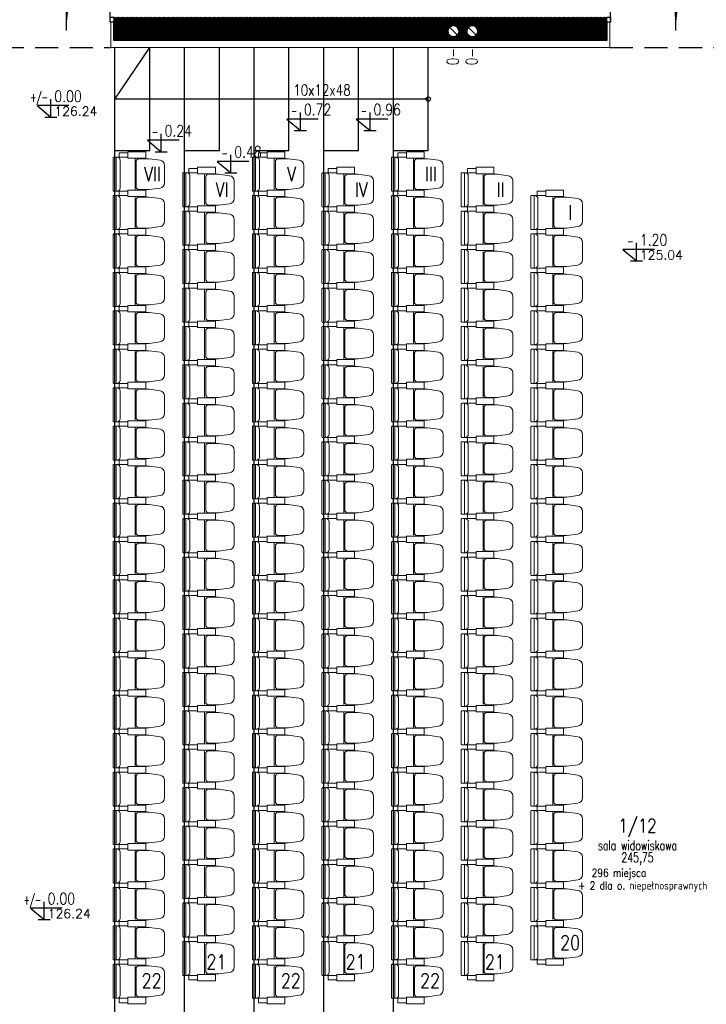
# Model space of a CAD drawing. Header units: inches. Extents: x 27484 to 71626, y -45113 to 39.
# Tile 68 of 256: x 34708 to 35654, y -33900 to -32543. Entities that reach past the tile are written whole.
import ezdxf
from ezdxf.enums import TextEntityAlignment as Align

# ---------------------------------------------------------------- set-up
doc = ezdxf.new("R2010")
doc.units = ezdxf.units.IN
doc.header["$LTSCALE"] = 50
doc.header["$MEASUREMENT"] = 0
doc.linetypes.add('DASHED2', pattern=[9.525, 6.35, -3.175])
for name, color, linetype in [('0-KOTEW-POZ', 7, 'Continuous'), ('A-rdzenie zelbetowe', 6, 'Continuous'), ('B-IWE', 2, 'Continuous'), ('B-IWE-KAN', 7, 'Continuous'), ('KOTEW-POZ-OPIS', 2, 'Continuous'), ('KOTEW-POZ-OPIS1', 7, 'Continuous'), ('OPISY', 7, 'Continuous'), ('R-MET-IWE', 2, 'Continuous'), ('R-MET-POM-OPIS', 7, 'Continuous'), ('R-MET-POM-OPIS-NR', 2, 'Continuous'), ('R-MET-POM-OPIS-POM', 7, 'Continuous'), ('R-MET-POZ', 7, 'Continuous'), ('R-MET-POZ-OPIS', 2, 'Continuous'), ('R-MET-POZ-OPIS1', 7, 'Continuous'), ('rz_wentylacja', 10, 'Continuous'), ('S-DRZ-', 7, 'Continuous'), ('S-DRZ-O', 7, 'Continuous'), ('S-DRZ-SKRZYD', 5, 'Continuous'), ('S-DRZ-WEGAR', 7, 'Continuous')]:
    doc.layers.add(name, color=color, linetype=linetype)
for name, color, linetype, lineweight in [('0-OPISY', 165, 'Continuous', 18), ('_meble', 3, 'Continuous', 5), ('A-PRZERYW', 7, 'DASHED2', 18), ('A-SCIANY', 5, 'Continuous', 18), ('A-WID', 1, 'Continuous', 9), ('A-ść. istn.', 8, 'Continuous', 0), ('mat', 7, 'Continuous', 9), ('rz_zelbet', 200, 'Continuous', 20)]:
    doc.layers.add(name, color=color, linetype=linetype, lineweight=lineweight)
doc.styles.add('MET_POM', font='simplex.shx')
doc.styles.add('MET_POZ', font='SIMPLEX')
doc.styles.add('ROMANS', font='simplex.shx', dxfattribs={"width": 0.8, "height": 15})
doc.styles.get("Standard").update_dxf_attribs({"font": 'romans.shx'})
doc.styles.add('TOM', font='simplex.shx', dxfattribs={"width": 0.8, "height": 50})
pattern_1 = [(45, (31560.1443, -34930.5661), (-0.88388348, 0.88388348), [])]

# ---------------------------------------------------------------- blocks, each defined once
blk = doc.blocks.new('M-POZ10')
at = {"layer": '0-KOTEW-POZ'}
blk.add_line((-0.133, 0), (0.133, 0), dxfattribs=at)
blk.add_lwpolyline([(0.392, 0.253), (-0.3, 0.253), (0, 0), (0, 0.393)], dxfattribs=at)
at = {"layer": 'KOTEW-POZ-OPIS', "style": 'MET_POZ', "width": 0.6}
blk.add_attdef('+/-', text='', height=0.2, dxfattribs=at).set_placement((-0.068, 0.334), align=Align.RIGHT)
at = {"layer": 'KOTEW-POZ-OPIS', "style": 'MET_POZ', "width": 0.8}
blk.add_attdef('H', (0.075, 0.334), '', height=0.25, dxfattribs=at)
at = {"layer": 'KOTEW-POZ-OPIS1', "style": 'MET_POZ', "oblique": 5, "width": 0.8}
blk.add_attdef('TXT', text='', height=0.2, dxfattribs=at).set_placement((0.075, 0.629), align=Align.CENTER)
at = {"layer": 'KOTEW-POZ-OPIS1', "style": 'MET_POZ'}
blk.add_attdef('XH', (0.075, 0.031), '', height=0.2, dxfattribs=at)
blk = doc.blocks.new('KRZESLO 53x71')
at = {"color": 3}
for p, q in [((4.4, 23.5), (8.5, 23.5)), ((4.4, -23.5), (8.5, -23.5))]:
    blk.add_line(p, q, dxfattribs=at)
at = {"color": 1}
blk.add_line((30.2, -21), (30.2, 21), dxfattribs=at)
at = {"color": 3}
for points in [[(20.5, 26.5), (20.5, 29.5), (8.5, 29.5), (8.5, 23.5), (20.5, 23.5), (20.5, 26.5)], [(20.5, -26.5), (20.5, -29.5), (8.5, -29.5), (8.5, -23.5), (20.5, -23.5), (20.5, -26.5)]]:
    blk.add_lwpolyline(points, dxfattribs=at)
for points in [[(32.8, 22), (45, 22), (45, 31), (20.5, 31), (20.5, 22)], [(32.8, -22), (45, -22), (45, -31), (20.5, -31), (20.5, -22)]]:
    blk.add_lwpolyline(points, close=True, dxfattribs=at)
for points in [[(4.4, -23.5), (4.4, 0), (4.4, 23.5), (1, 23.5, 0.414214), (0, 22.5), (0, 0), (0, -22.5, 0.414214), (1, -23.5)], [(71, 0), (71, -12.1, -0.386311), (64.7, -19.3), (49.8, -21.3), (34.1, -21.3), (31.7, -18.9), (31.7, 0), (31.7, 18.9), (34.1, 21.3), (49.8, 21.3), (64.7, 19.3, -0.386311), (71, 12.1)]]:
    blk.add_lwpolyline(points, format="xyb", close=True, dxfattribs=at)
at = {"color": 1}
blk.add_lwpolyline([(4.4, -23.5), (6.5, -23.1, 0.377955), (9.7, -19.5), (9.7, 0), (9.7, 19.5, 0.377955), (6.5, 23.1), (4.4, 23.5)], format="xyb", dxfattribs=at)
blk = doc.blocks.new('A$C788011A3')
at = {"layer": 'S-DRZ-'}
for centre, radius, start, end in [((5, 15.1), 90, 360, 90), ((155, 15.1), 60.1, 90, 180)]:
    blk.add_arc(centre, radius, start, end, dxfattribs=at)
at = {"layer": 'S-DRZ-O'}
blk.add_line((94.9, 0), (94.9, 30.2), dxfattribs=at)
at = {"layer": 'S-DRZ-SKRZYD'}
for p, q in [((5, 15.1), (5, 105.1)), ((155, 15.1), (155, 75.2))]:
    blk.add_line(p, q, dxfattribs=at)
at = {"layer": 'S-DRZ-WEGAR'}
for points in [[(0, 18.6), (5, 18.6), (5, 11.6), (0, 11.6)], [(155, 18.6), (160, 18.6), (160, 11.6), (155, 11.6)]]:
    blk.add_lwpolyline(points, close=True, dxfattribs=at)
blk = doc.blocks.new('MPOM0239')
at = {"layer": 'R-MET-POM-OPIS', "style": 'MET_POM', "width": 0.7}
for tag, p in [('POS', (0, -0.225)), ('ARE', (0, -0.49))]:
    blk.add_attdef(tag, text='', height=0.2, dxfattribs=at).set_placement(p, align=Align.CENTER)
at = {"layer": 'R-MET-POM-OPIS', "style": 'MET_POM', "width": 0.7, "flags": 1}
blk.add_attdef('UNI', (0.246, -0.49), '', height=0.2, dxfattribs=at)
at = {"layer": 'R-MET-POM-OPIS-NR', "style": 'MET_POM', "width": 0.8}
blk.add_attdef('NR', text='', height=0.2, dxfattribs=at).set_placement((-0.003, 0.269), align=Align.CENTER)
at = {"layer": 'R-MET-POM-OPIS-POM', "style": 'MET_POM', "width": 0.7}
blk.add_attdef('POM', text='', height=0.2, dxfattribs=at).set_placement((0, 0.022), align=Align.CENTER)
blk = doc.blocks.new('IWE0W')
at = {"layer": 'B-IWE-KAN'}
blk.add_lwpolyline([(0.854, 0.854, -1), (0.146, 0.146), (0.854, 0.854, 1), (0.146, 0.146)], format="xyb", dxfattribs=at)
blk = doc.blocks.new('IWE0W011')
at = {"layer": 'B-IWE'}
blk.add_lwpolyline([(0, 0), (25, 0), (25, 25), (0, 25), (0, 0)], dxfattribs=at)
at = {"xscale": 15, "yscale": 15, "zscale": 15}
blk.add_blockref('IWE0W', (5, 5), dxfattribs=at)
at = {"layer": 'R-MET-IWE', "width": 0.75}
blk.add_attdef('NR', text='', height=9.5, dxfattribs=at).set_placement((12.5, 37), align=Align.MIDDLE)

msp = doc.modelspace()

# ---------------------------------------------------------------- hatches: boundary and pattern name
at = {"layer": 'A-ść. istn.', "ltscale": 0.1}
h = msp.add_hatch(dxfattribs=at)
h.set_pattern_fill('ANSI31', color=256, scale=10)
h.set_pattern_definition(pattern_1)
h.paths.add_polyline_path([(34837.48246, -32539.06607), (34837.48246, -32546.06607), (34872.48246, -32546.06607), (35411.15884, -32546.06607), (35411.15884, -32539.06607)])
h.paths.add_polyline_path([(35411.15884, -32539.06607), (35411.15884, -32546.06607), (35509.98246, -32546.06607), (35509.98246, -32539.06607)])
h.paths.add_polyline_path([(35509.98246, -32546.06607), (35517.48246, -32546.06607), (35517.48246, -32539.06607), (35509.98246, -32539.06607)])
h.paths.add_polyline_path([(35802.48246, -32546.06607), (35802.48246, -32539.06607), (35677.48246, -32539.06607), (35677.48246, -32546.06607), (35712.48246, -32546.06607)])
h = msp.add_hatch(dxfattribs=at)
h.set_pattern_fill('ANSI31', color=256, scale=10)
h.set_pattern_definition(pattern_1)
h.paths.add_polyline_path([(34417.48246, -32546.06607), (34452.48246, -32546.06607), (34452.48246, -32571.06607), (34417.48246, -32571.06607)])
h.paths.add_polyline_path([(34837.48246, -32546.06607), (34872.48246, -32546.06607), (34872.48246, -32571.06607), (34837.48246, -32571.06607)])
h.paths.add_polyline_path([(35257.48246, -32546.06607), (35292.48246, -32546.06607), (35292.48246, -32571.06607), (35257.48246, -32571.06607)])
h.paths.add_polyline_path([(35482.48246, -32546.06607), (35517.48246, -32546.06607), (35517.48246, -32571.06607), (35482.48246, -32571.06607)])
h.paths.add_polyline_path([(35677.48246, -32546.06607), (35712.48246, -32546.06607), (35712.48246, -32571.06607), (35677.48246, -32571.06607)])
h = msp.add_hatch(dxfattribs=at)
h.set_pattern_fill('ANSI31', color=256, scale=10)
h.set_pattern_definition(pattern_1)
h.paths.add_polyline_path([(35257.48246, -32546.06607), (34872.48246, -32546.06607), (34872.48246, -32558.56607), (35257.48246, -32558.56607)])
h.paths.add_polyline_path([(35257.48246, -32558.56607), (34872.48246, -32558.56607), (34872.48246, -32571.06607), (35257.48246, -32571.06607)])
h.paths.add_polyline_path([(35482.48246, -32546.06607), (35344.48246, -32546.06607), (35344.48246, -32558.56607), (35482.48246, -32558.56607)])
h.paths.add_polyline_path([(35482.48246, -32558.56607), (35344.48246, -32558.56607), (35344.48246, -32571.06607), (35482.48246, -32571.06607)])
h = msp.add_hatch(dxfattribs=at)
h.set_pattern_fill('ANSI31', color=256, scale=10)
h.set_pattern_definition(pattern_1)
h.paths.add_polyline_path([(35318.48246, -32546.06607), (35293.48246, -32546.06607), (35293.48246, -32558.56607), (35298.48246, -32558.56607, -0.1989123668), (35300.67916, -32553.26277, -0.6681786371), (35313.48246, -32558.56607), (35318.48246, -32558.56607)])
h.paths.add_polyline_path([(35318.48246, -32558.56607), (35313.48246, -32558.56607, -0.198912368), (35311.28576, -32563.86937, -0.6681786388), (35298.48246, -32558.56607), (35293.48246, -32558.56607), (35293.48246, -32571.06607), (35318.48246, -32571.06607)])
h.paths.add_polyline_path([(35344.48246, -32558.56607), (35339.48246, -32558.56607, -0.198912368), (35337.28576, -32563.86937, -0.6681786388), (35324.48246, -32558.56607), (35319.48246, -32558.56607), (35319.48246, -32571.06607), (35344.48246, -32571.06607)])
h.paths.add_polyline_path([(35339.48246, -32558.56607), (35344.48246, -32558.56607), (35344.48246, -32546.06607), (35319.48246, -32546.06607), (35319.48246, -32558.56607), (35324.48246, -32558.56607, -0.1989123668), (35326.67916, -32553.26277, -0.6681786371)])

# ---------------------------------------------------------------- linework, layer by layer
at = {"layer": 'A-PRZERYW', "lineweight": -3, "ltscale": 0.1}
for p, q in [((34681.48246, -32581.06607), (34833.48246, -32581.06607)), ((35521.48246, -32581.06607), (35673.48246, -32581.06607))]:
    msp.add_line(p, q, dxfattribs=at)
at = {"layer": 'A-rdzenie zelbetowe', "ltscale": 0.1}
for points in [[(34837.48246, -32546.06607), (34872.48246, -32546.06607), (34872.48246, -32571.06607), (34837.48246, -32571.06607)], [(35257.48246, -32546.06607), (35292.48246, -32546.06607), (35292.48246, -32571.06607), (35257.48246, -32571.06607)], [(35482.48246, -32546.06607), (35517.48246, -32546.06607), (35517.48246, -32571.06607), (35482.48246, -32571.06607)]]:
    msp.add_lwpolyline(points, close=True, dxfattribs=at)
at = {"layer": 'A-SCIANY', "ltscale": 3}
for p, q in [((34833.48246, -32581.06607), (34833.48246, -32546.06607)), ((34837.48246, -32571.06607), (34837.48246, -32546.06607)), ((35521.48246, -32546.06607), (35521.48246, -32581.06607)), ((34833.48246, -32581.06607), (35521.48246, -32581.06607))]:
    msp.add_line(p, q, dxfattribs=at)
at = {"layer": 'A-WID', "lineweight": -2}
for p, q in [((34838.98277, -34043.06607), (34838.98277, -32581.06607)), ((34838.98277, -34043.06607), (34838.98277, -32581.06607)), ((34838.98487, -32652.06607), (34886.98277, -32581.06607)), ((34886.90308, -32723.06607), (34886.97858, -32581.06607)), ((34934.98277, -34043.06607), (34934.98277, -32581.06607)), ((34982.98277, -32723.06607), (34982.98277, -32581.06607)), ((35030.98277, -34043.06607), (35030.98277, -32581.06607)), ((35078.98277, -32723.06607), (35078.98277, -32581.06607)), ((35126.98277, -34043.06607), (35126.98277, -32581.06607)), ((35174.98277, -32723.06607), (35174.98277, -32581.06607)), ((35222.98277, -34043.06607), (35222.98277, -32581.06607)), ((35270.98277, -32723.06607), (35270.98277, -32581.06607)), ((35270.98277, -32652.06607), (34838.98277, -32652.06607))]:
    msp.add_line(p, q, dxfattribs=at)
for points in [[(34838.98277, -32723.06607), (34886.98277, -32723.06607)], [(34934.98277, -32723.06607), (34982.98277, -32723.06607)], [(35030.98277, -32723.06607), (35078.98277, -32723.06607)], [(35126.98277, -32723.06607), (35174.98277, -32723.06607)], [(35222.98277, -32723.06607), (35270.98277, -32723.06607)]]:
    msp.add_lwpolyline(points, dxfattribs=at)
msp.add_circle((35270.98277, -32652.06607), 3, dxfattribs=at)
at = {"layer": 'mat'}
for p, q in [((34837.48246, -32546.06607), (35517.48246, -32546.06607)), ((34837.48246, -32571.06607), (35517.48246, -32571.06607))]:
    msp.add_line(p, q, dxfattribs=at)

# ---------------------------------------------------------------- block references
at = {"layer": '_meble', "xscale": -1, "rotation": 180}
for p in [(34836.48277, -32755.56607), (35028.48277, -32755.56607), (35220.48277, -32755.56607), (34932.48277, -32777.06607), (35124.48277, -32777.06607), (35316.48277, -32777.06607), (34836.48277, -32808.56607), (35028.48277, -32808.56607), (35220.48277, -32808.56607), (35412.48277, -32808.56607), (34932.48277, -32830.06607), (35124.48277, -32830.06607), (35316.48277, -32830.06607), (34836.48277, -32861.56607), (35028.48277, -32861.56607), (35220.48277, -32861.56607), (35412.48277, -32861.56607), (34932.48277, -32883.06607), (35124.48277, -32883.06607), (35316.48277, -32883.06607), (34836.48277, -32914.56607), (35028.48277, -32914.56607), (35220.48277, -32914.56607), (35412.48277, -32914.56607), (34932.48277, -32936.06607), (35124.48277, -32936.06607), (35316.48277, -32936.06607), (34836.48277, -32967.56607), (35028.48277, -32967.56607), (35220.48277, -32967.56607), (35412.48277, -32967.56607), (34932.48277, -32989.06607), (35124.48277, -32989.06607), (35316.48277, -32989.06607), (34836.48277, -33020.56607), (35028.48277, -33020.56607), (35220.48277, -33020.56607), (35412.48277, -33020.56607), (34932.48277, -33042.06607), (35124.48277, -33042.06607), (35316.48277, -33042.06607), (34836.48277, -33073.56607), (35028.48277, -33073.56607), (35220.48277, -33073.56607), (35412.48277, -33073.56607), (34932.48277, -33095.06607), (35124.48277, -33095.06607), (35316.48277, -33095.06607), (34836.48277, -33126.56607), (35028.48277, -33126.56607), (35220.48277, -33126.56607), (35412.48277, -33126.56607), (34932.48277, -33148.06607), (35124.48277, -33148.06607), (35316.48277, -33148.06607), (34836.48277, -33179.56607), (35028.48277, -33179.56607), (35220.48277, -33179.56607), (35412.48277, -33179.56607), (34932.48277, -33201.06607), (35124.48277, -33201.06607), (35316.48277, -33201.06607), (34836.48277, -33232.56607), (35028.48277, -33232.56607), (35220.48277, -33232.56607), (35412.48277, -33232.56607), (34932.48277, -33254.06607), (35124.48277, -33254.06607), (35316.48277, -33254.06607), (34836.48277, -33285.56607), (35028.48277, -33285.56607), (35220.48277, -33285.56607), (35412.48277, -33285.56607), (34932.48277, -33307.06607), (35124.48277, -33307.06607), (35316.48277, -33307.06607), (34836.48277, -33338.56607), (35028.48277, -33338.56607), (35220.48277, -33338.56607), (35412.48277, -33338.56607), (34932.48277, -33360.06607), (35124.48277, -33360.06607), (35316.48277, -33360.06607), (34836.48277, -33391.56607), (35028.48277, -33391.56607), (35220.48277, -33391.56607), (35412.48277, -33391.56607), (34932.48277, -33413.06607), (35124.48277, -33413.06607), (35316.48277, -33413.06607), (34836.48277, -33444.56607), (35028.48277, -33444.56607), (35220.48277, -33444.56607), (35412.48277, -33444.56607), (34932.48277, -33466.06607), (35124.48277, -33466.06607), (35316.48277, -33466.06607), (34836.48277, -33497.56607), (35028.48277, -33497.56607), (35220.48277, -33497.56607), (35412.48277, -33497.56607), (34932.48277, -33519.06607), (35124.48277, -33519.06607), (35316.48277, -33519.06607), (34836.48277, -33550.56607), (35028.48277, -33550.56607), (35220.48277, -33550.56607), (35412.48277, -33550.56607), (34932.48277, -33572.06607), (35124.48277, -33572.06607), (35316.48277, -33572.06607), (34836.48277, -33603.56607), (35028.48277, -33603.56607), (35220.48277, -33603.56607), (35412.48277, -33603.56607), (34932.48277, -33625.06607), (35124.48277, -33625.06607), (35316.48277, -33625.06607), (34836.48277, -33656.56607), (35028.48277, -33656.56607), (35220.48277, -33656.56607), (35412.48277, -33656.56607), (34932.48277, -33678.06607), (35124.48277, -33678.06607), (35316.48277, -33678.06607), (34836.48277, -33709.56607), (35028.48277, -33709.56607), (35220.48277, -33709.56607), (35412.48277, -33709.56607), (34932.48277, -33731.06607), (35124.48277, -33731.06607), (35316.48277, -33731.06607), (34836.48277, -33762.56607), (35028.48277, -33762.56607), (35220.48277, -33762.56607), (35412.48277, -33762.56607), (34932.48277, -33784.06607), (35124.48277, -33784.06607), (35316.48277, -33784.06607), (34836.48277, -33815.56607), (35028.48277, -33815.56607), (35220.48277, -33815.56607), (35412.48277, -33815.56607), (34932.48277, -33837.06607), (35124.48277, -33837.06607), (35316.48277, -33837.06607), (34836.48277, -33868.56607), (35028.48277, -33868.56607), (35220.48277, -33868.56607)]:
    msp.add_blockref('KRZESLO 53x71', p, dxfattribs=at)
at = {"layer": 'R-MET-POM-OPIS'}
ref = msp.add_blockref('MPOM0239', (35559.59256, -33689.35426), dxfattribs=dict(at, xscale=67.20000000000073, yscale=67.20000000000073, zscale=67.20000000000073))
ref.add_attrib('NR', '1/12', dxfattribs={"layer": 'R-MET-POM-OPIS-NR', "height": 18.816, "style": 'MET_POM', "width": 0.8}).set_placement((35559.40222, -33663.55801), align=Align.CENTER)
ref.add_attrib('ARE', '245,75', dxfattribs={"height": 13.44, "style": 'MET_POM', "width": 0.7}).set_placement((35559.59256, -33704.47249), align=Align.CENTER)
ref.add_attrib('POM', 'sala widowiskowa', dxfattribs={"layer": 'R-MET-POM-OPIS-POM', "height": 13.44, "style": 'MET_POM', "width": 0.7}).set_placement((35559.59256, -33687.85421), align=Align.CENTER)
at = {"layer": 'R-MET-POZ'}
ref = msp.add_blockref('M-POZ10', (34750.68313, -32676.95963), dxfattribs=dict(at, xscale=63, yscale=63, zscale=63, rotation=359.9999999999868))
ref.add_attrib('+/-', '+/-', dxfattribs={"layer": 'R-MET-POZ-OPIS', "height": 12.6, "style": 'MET_POZ', "width": 0.6}).set_placement((34746.37906, -32655.92469), align=Align.RIGHT)
ref.add_attrib('H', '0.00', (34755.41865, -32655.92469), dxfattribs={"layer": 'R-MET-POZ-OPIS', "height": 15.75, "style": 'MET_POZ', "width": 0.8})
ref.add_attrib('XH', '126.24', (34755.41865, -32675.00477), dxfattribs={"layer": 'R-MET-POZ-OPIS1', "height": 12.6, "style": 'MET_POZ'})
ref = msp.add_blockref('M-POZ10', (35094.71949, -32695.46708), dxfattribs=dict(at, xscale=63, yscale=63, zscale=63, rotation=359.9999999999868))
ref.add_attrib('+/-', '-', dxfattribs={"layer": 'R-MET-POZ-OPIS', "height": 12.6, "style": 'MET_POZ', "width": 0.6}).set_placement((35090.41541, -32674.43213), align=Align.RIGHT)
ref.add_attrib('H', '0.72', (35099.45501, -32674.43213), dxfattribs={"layer": 'R-MET-POZ-OPIS', "height": 15.75, "style": 'MET_POZ', "width": 0.8})
ref = msp.add_blockref('M-POZ10', (35190.71949, -32695.46708), dxfattribs=dict(at, xscale=63, yscale=63, zscale=63, rotation=359.9999999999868))
ref.add_attrib('+/-', '-', dxfattribs={"layer": 'R-MET-POZ-OPIS', "height": 12.6, "style": 'MET_POZ', "width": 0.6}).set_placement((35186.41541, -32674.43213), align=Align.RIGHT)
ref.add_attrib('H', '0.96', (35195.45501, -32674.43213), dxfattribs={"layer": 'R-MET-POZ-OPIS', "height": 15.75, "style": 'MET_POZ', "width": 0.8})
ref = msp.add_blockref('M-POZ10', (34902.71949, -32724.68435), dxfattribs=dict(at, xscale=63, yscale=63, zscale=63, rotation=359.9999999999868))
ref.add_attrib('+/-', '-', dxfattribs={"layer": 'R-MET-POZ-OPIS', "height": 12.6, "style": 'MET_POZ', "width": 0.6}).set_placement((34898.41541, -32703.64941), align=Align.RIGHT)
ref.add_attrib('H', '0.24', (34907.45501, -32703.64941), dxfattribs={"layer": 'R-MET-POZ-OPIS', "height": 15.75, "style": 'MET_POZ', "width": 0.8})
ref = msp.add_blockref('M-POZ10', (34998.71949, -32753.90163), dxfattribs=dict(at, xscale=63, yscale=63, zscale=63, rotation=359.9999999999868))
ref.add_attrib('+/-', '-', dxfattribs={"layer": 'R-MET-POZ-OPIS', "height": 12.6, "style": 'MET_POZ', "width": 0.6}).set_placement((34994.41541, -32732.86669), align=Align.RIGHT)
ref.add_attrib('H', '0.48', (35003.45501, -32732.86669), dxfattribs={"layer": 'R-MET-POZ-OPIS', "height": 15.75, "style": 'MET_POZ', "width": 0.8})
ref = msp.add_blockref('M-POZ10', (35558.08557, -32875.17295), dxfattribs=dict(at, xscale=63, yscale=63, zscale=63, rotation=359.9999999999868))
ref.add_attrib('+/-', '-', dxfattribs={"layer": 'R-MET-POZ-OPIS', "height": 12.6, "style": 'MET_POZ', "width": 0.6}).set_placement((35553.7815, -32854.13801), align=Align.RIGHT)
ref.add_attrib('H', '1.20', (35562.82109, -32854.13801), dxfattribs={"layer": 'R-MET-POZ-OPIS', "height": 15.75, "style": 'MET_POZ', "width": 0.8})
ref.add_attrib('XH', '125.04', (35562.82109, -32873.21809), dxfattribs={"layer": 'R-MET-POZ-OPIS1', "height": 12.6, "style": 'MET_POZ'})
ref = msp.add_blockref('M-POZ10', (34741.52833, -33783.59096), dxfattribs=dict(at, xscale=63, yscale=63, zscale=63, rotation=359.9999999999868))
ref.add_attrib('+/-', '+/-', dxfattribs={"layer": 'R-MET-POZ-OPIS', "height": 12.6, "style": 'MET_POZ', "width": 0.6}).set_placement((34737.22425, -33762.55602), align=Align.RIGHT)
ref.add_attrib('H', '0.00', (34746.26385, -33762.55602), dxfattribs={"layer": 'R-MET-POZ-OPIS', "height": 15.75, "style": 'MET_POZ', "width": 0.8})
ref.add_attrib('XH', '126.24', (34746.26385, -33781.6361), dxfattribs={"layer": 'R-MET-POZ-OPIS1', "height": 12.6, "style": 'MET_POZ'})
at = {"layer": 'rz_wentylacja'}
ref = msp.add_blockref('IWE0W011', (35293.48246, -32546.06607), dxfattribs=dict(at, xscale=-1, rotation=180))
ref.add_attrib('NR', '0-', (35312.83816, -32605.31019), dxfattribs={"layer": 'R-MET-IWE', "height": 16, "rotation": 90, "width": 0.75})
ref = msp.add_blockref('IWE0W011', (35319.48246, -32546.06607), dxfattribs=dict(at, xscale=-1, rotation=180))
ref.add_attrib('NR', '0-', (35338.83816, -32605.31019), dxfattribs={"layer": 'R-MET-IWE', "height": 16, "rotation": 90, "width": 0.75})
at = {"layer": 'rz_zelbet', "ltscale": 0.1}
for p in [(34677.48259, -32557.68482), (35517.48259, -32557.68482)]:
    msp.add_blockref('A$C788011A3', p, dxfattribs=at)

# ---------------------------------------------------------------- texts
at = {"layer": '0-OPISY', "color": 2, "insert": (35084.8591, -32632.12313), "char_height": 15, "width": 175.0427759, "attachment_point": 1, "rotation": 0.02851314, "style": 'TOM'}
msp.add_mtext('10x12x48', dxfattribs=at)
at = {"layer": 'OPISY', "width": 0.8}
for s, p in [('296 miejsca ', (35496.54819, -33724.55342)), ('+ 2 dla o. niepełnosprawnych', (35477.58621, -33742.06289))]:
    msp.add_text(s, height=11.2, dxfattribs=at).set_placement(p)
at = {"layer": 'OPISY', "lineweight": -3, "char_height": 20, "width": 296.1368877, "attachment_point": 2, "style": 'ROMANS'}
for s, insert in [('VII', (34890.59318, -32745.35455)), ('V', (35082.59318, -32745.35455)), ('III', (35274.59318, -32745.35455)), ('VI', (34986.59318, -32766.85455)), ('IV', (35178.59318, -32766.85455)), ('II', (35370.59318, -32766.85455)), ('I', (35466.59318, -32798.35455)), ('20', (35466.59318, -33805.35455)), ('21', (34978.84848, -33831.84588)), ('21', (35170.84848, -33831.84588)), ('21', (35362.84848, -33831.84588)), ('22', (34889.51824, -33857.73568)), ('22', (35081.51824, -33857.73568)), ('22', (35273.51824, -33857.73568))]:
    msp.add_mtext(s, dxfattribs=dict(at, insert=insert))

doc.saveas('drawing.dxf')
